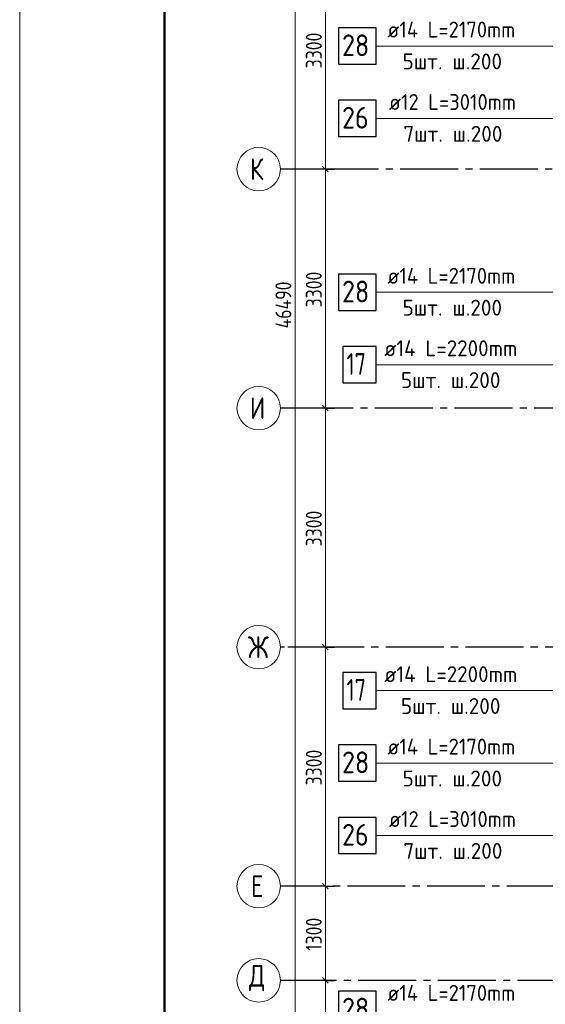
# Model space of a CAD drawing. Header units: millimetres. Extents: x 0 to 43617, y 0 to 59400.
# Tile 6 of 29: x 0 to 7257, y 24199 to 37793. Entities that reach past the tile are written whole.
import ezdxf

# ---------------------------------------------------------------- set-up
doc = ezdxf.new("R2010")
doc.units = ezdxf.units.MM
doc.linetypes.add('______5', pattern=[1100, 800, -100, 100, -100])
for name, color, linetype, lineweight in [('Standard', 7, 'Continuous', 25), ('ДОП Верх по У', 7, 'Continuous', 25), ('Оси', 40, '______5', 18), ('Позиционная метка номер позиции', 7, 'Continuous', 13)]:
    doc.layers.add(name, color=color, linetype=linetype, lineweight=lineweight)
doc.styles.add('GOST 2.304-81', font='txt')
doc.styles.add('ISOCPEUR', font='txt')

msp = doc.modelspace()

# ---------------------------------------------------------------- linework, layer by layer
at = {"layer": 'Standard', "color": 7, "linetype": 'Continuous', "lineweight": 13, "transparency": 33554687}
for p, q in [((4221, 35730), (4221, 39030)), ((4221, 32430), (4221, 35730)), ((4221, 29130), (4221, 32430)), ((4221, 25830), (4221, 29130)), ((4221, 24530), (4221, 25830)), ((4221, 19030), (4221, 24530))]:
    msp.add_line(p, q, dxfattribs=at)
at = {"layer": 'Standard', "color": 7, "linetype": 'Continuous', "lineweight": 25, "transparency": 33554687}
for p, q in [((4258, 35693), (4183, 35768)), ((4258, 32393), (4183, 32468)), ((4258, 29093), (4183, 29168)), ((4258, 25793), (4183, 25868)), ((4258, 24493), (4183, 24568))]:
    msp.add_line(p, q, dxfattribs=at)
at = {"layer": 'Standard', "color": 251, "linetype": 'Continuous', "lineweight": -3, "true_color": 0x656565, "transparency": 33554687}
for p, q in [((4221, 35730), (4096, 35730)), ((4221, 35730), (4346, 35730)), ((4221, 32430), (4096, 32430)), ((4221, 32430), (4346, 32430)), ((4221, 29130), (4096, 29130)), ((4221, 29130), (4346, 29130)), ((4221, 25830), (4096, 25830)), ((4221, 25830), (4346, 25830)), ((4221, 24530), (4096, 24530)), ((4221, 24530), (4346, 24530)), ((4221, 24530), (4221, 24530))]:
    msp.add_line(p, q, dxfattribs=at)
at = {"layer": 'Standard', "color": 7, "linetype": 'Continuous', "lineweight": 13, "transparency": 33554687}
msp.add_lwpolyline([(0, 0), (42000, 0), (42000, 59400), (0, 59400), (0, 0)], close=True, dxfattribs=at)
for points in [[(42000, 59400), (0, 59400), (0, 0), (42000, 0), (42000, 59400)], [(42000, 59400), (0, 59400), (0, 0), (42000, 0), (42000, 59400)], [(3802, 10630), (3802, 33448), (3802, 33448), (3802, 57120)]]:
    msp.add_lwpolyline(points, dxfattribs=at)
at = {"layer": 'Standard', "color": 7, "linetype": 'Continuous', "lineweight": 50, "transparency": 33554687}
msp.add_lwpolyline([(2000, 58900), (41500, 58900), (41500, 500), (2000, 500), (2000, 58900)], close=True, dxfattribs=at)
at = {"layer": 'Standard', "color": 251, "linetype": 'Continuous', "lineweight": -3, "true_color": 0x656565, "transparency": 33554687}
for points in [[(4221, 35730), (4204, 35730), (4204, 35730), (4204, 35730), (4204, 35730), (4204, 35730), (4204, 35730), (4204, 35730), (4204, 35730), (4204, 35730), (4204, 35730), (4204, 35730), (4204, 35730), (3700, 35730)], [(4221, 32430), (4204, 32430), (4204, 32430), (4204, 32430), (4204, 32430), (4204, 32430), (4204, 32430), (4204, 32430), (4204, 32430), (4204, 32430), (4204, 32430), (4204, 32430), (4204, 32430), (4204, 32430), (4204, 32430), (3700, 32430)], [(4221, 29130), (4204, 29130), (4204, 29130), (4204, 29130), (4204, 29130), (4204, 29130), (4204, 29130), (4204, 29130), (4204, 29130), (4204, 29130), (4204, 29130), (4204, 29130), (4204, 29130), (4204, 29130), (4204, 29130), (4204, 29130), (4204, 29130), (3700, 29130)], [(4221, 25830), (4204, 25830), (4204, 25830), (4204, 25830), (4204, 25830), (4204, 25830), (4204, 25830), (4204, 25830), (4204, 25830), (4204, 25830), (4204, 25830), (4204, 25830), (4204, 25830), (4204, 25830), (4204, 25830), (4204, 25830), (4204, 25830), (4204, 25830), (4204, 25830), (3700, 25830)]]:
    msp.add_lwpolyline(points, dxfattribs=at)
at = {"layer": 'ДОП Верх по У', "color": 7, "linetype": 'Continuous', "lineweight": 13, "transparency": 33554687}
for p, q in [((5057, 37430), (7121, 37430)), ((5079, 36430), (7121, 36430)), ((5057, 34030), (7121, 34030)), ((5013, 33030), (7121, 33030)), ((5013, 28530), (7121, 28530)), ((5057, 27530), (7121, 27530)), ((5079, 26530), (7121, 26530))]:
    msp.add_line(p, q, dxfattribs=at)
at = {"layer": 'ДОП Верх по У', "color": 7, "linetype": 'Continuous', "lineweight": 25, "transparency": 33554687}
for points in [[(4401, 37180), (4921, 37180), (4921, 37680), (4401, 37680), (4401, 37180)], [(4401, 36180), (4921, 36180), (4921, 36680), (4401, 36680), (4401, 36180)], [(4401, 33780), (4921, 33780), (4921, 34280), (4401, 34280), (4401, 33780)], [(4461, 32780), (4921, 32780), (4921, 33280), (4461, 33280), (4461, 32780)], [(4461, 28280), (4921, 28280), (4921, 28780), (4461, 28780), (4461, 28280)], [(4401, 27280), (4921, 27280), (4921, 27780), (4401, 27780), (4401, 27280)], [(4401, 26280), (4921, 26280), (4921, 26780), (4401, 26780), (4401, 26280)], [(4401, 23880), (4921, 23880), (4921, 24380), (4401, 24380), (4401, 23880)]]:
    msp.add_lwpolyline(points, dxfattribs=at)
at = {"layer": 'Оси', "color": 8, "linetype": '______5', "lineweight": -3, "transparency": 33554687}
for p, q in [((22554, 35730), (3600, 35730)), ((23304, 32430), (3600, 32430)), ((22354, 29130), (3600, 29130)), ((29524, 25830), (3600, 25830)), ((34074, 24530), (3600, 24530)), ((34074, 24530), (3600, 24530))]:
    msp.add_line(p, q, dxfattribs=at)
at = {"layer": 'Оси', "color": 7, "linetype": 'Continuous', "lineweight": 13, "transparency": 33554687}
for centre in [(3300, 35730), (3300, 32430), (3300, 29130), (3300, 25830), (3300, 24530), (3300, 24530)]:
    msp.add_circle(centre, 300, dxfattribs=at)
at = {"layer": 'Позиционная метка номер позиции', "color": 7, "linetype": 'Continuous', "lineweight": 13, "transparency": 33554687}
for points in [[(9674, 38430), (9354, 38110), (9354, 37430), (4921, 37430)], [(9705, 35730), (9380, 36055), (9380, 36430), (4921, 36430)], [(9674, 33030), (9329, 33375), (9329, 34030), (4921, 34030)], [(8675, 32030), (8375, 32330), (8375, 33030), (4921, 33030)], [(8675, 29530), (8375, 29230), (8375, 28530), (4921, 28530)], [(9674, 28530), (9349, 28205), (9349, 27530), (4921, 27530)], [(9705, 25830), (9346, 26189), (9346, 26530), (4921, 26530)]]:
    msp.add_lwpolyline(points, dxfattribs=at)

# ---------------------------------------------------------------- texts
at = {"layer": 'Standard', "color": 7, "linetype": 'Continuous', "lineweight": 25, "transparency": 33554687, "char_height": 220, "attachment_point": 7, "rotation": 90, "style": 'GOST 2.304-81'}
for s, insert, width in [('3300', (4171, 37122), 641.48), ('3300', (4171, 33822), 641.48), ('46490', (3751, 33531), 813.28), ('3300', (4171, 30522), 641.48), ('3300', (4171, 27222), 641.48), ('1300', (4170, 24938), 610.16)]:
    msp.add_mtext(s, dxfattribs=dict(at, insert=insert, width=width))
at = {"layer": 'ДОП Верх по У', "color": 7, "linetype": 'Continuous', "lineweight": 13, "transparency": 33554687, "attachment_point": 7, "style": 'ISOCPEUR'}
for s, insert, char_height, width in [('\\W0.94;ø14 L=2170mm ', (5077, 37547), 220, 2126.5), ('\\W0.87;28', (4451, 37290), 300, 550.8), ('\\W0.97;5шт. ш.200 ', (5286, 37107), 220, 1712.32), ('\\W0.94;ø12 L=3010mm ', (5099, 36547), 220, 2104.38), ('\\W0.87;26', (4451, 36290), 300, 550.8), ('\\W0.97;7шт. ш.200 ', (5297, 36107), 220, 1712.33), ('\\W0.94;ø14 L=2170mm ', (5077, 34147), 220, 2126.5), ('\\W0.87;28', (4451, 33890), 300, 550.8), ('\\W0.97;5шт. ш.200 ', (5286, 33707), 220, 1712.32), ('\\W0.96;ø14 L=2200mm ', (5033, 33147), 220, 2172.61), ('\\W0.75;17', (4511, 32890), 300, 472.29), ('\\W0.97;5шт. ш.200 ', (5264, 32707), 220, 1712.32), ('\\W0.96;ø14 L=2200mm ', (5033, 28647), 220, 2172.61), ('\\W0.75;17', (4511, 28390), 300, 472.29), ('\\W0.97;5шт. ш.200 ', (5264, 28207), 220, 1712.32), ('\\W0.94;ø14 L=2170mm ', (5077, 27647), 220, 2126.5), ('\\W0.87;28', (4451, 27390), 300, 550.8), ('\\W0.97;5шт. ш.200 ', (5286, 27207), 220, 1712.32), ('\\W0.94;ø12 L=3010mm ', (5099, 26647), 220, 2104.38), ('\\W0.87;26', (4451, 26390), 300, 550.8), ('\\W0.97;7шт. ш.200 ', (5297, 26207), 220, 1712.33), ('\\W0.94;ø14 L=2170mm ', (5077, 24247), 220, 2126.5), ('\\W0.87;28', (4451, 23990), 300, 550.8)]:
    msp.add_mtext(s, dxfattribs=dict(at, insert=insert, char_height=char_height, width=width))
at = {"layer": 'Оси', "color": 7, "linetype": 'Continuous', "lineweight": 25, "transparency": 33554687, "char_height": 300, "attachment_point": 7, "style": 'ISOCPEUR'}
for s, insert, width in [('\\W0.80;К', (3180, 35580), 359.83), ('\\W0.80;И', (3180, 32280), 359.83), ('\\W0.83;Ж', (3150, 28980), 425), ('\\W0.78;Е', (3195, 25680), 326.41), ('\\W0.82;Д', (3165, 24380), 392.65)]:
    msp.add_mtext(s, dxfattribs=dict(at, insert=insert, width=width))

doc.saveas('drawing.dxf')
